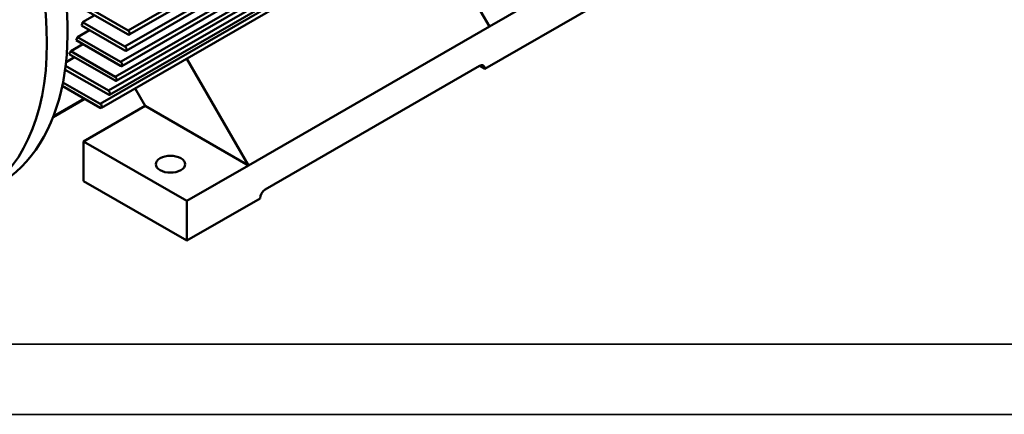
# Model space of a CAD drawing. Header units: millimetres. Extents: x -2791 to 2004, y -1887 to 1428.
# Tile 2 of 20: x -2200 to -1392, y -1887 to -1563. Entities that reach past the tile are written whole.
import ezdxf

# ---------------------------------------------------------------- set-up
doc = ezdxf.new("R2010")
doc.units = ezdxf.units.MM
doc.linetypes.add('AM_ISO02W050', pattern=[7.5, 6, -1.5])
doc.linetypes.add('AM_ISO02W050x2', pattern=[3.75, 3, -0.75])
for name, color, linetype, lineweight in [('AM_3', 6, 'AM_ISO02W050', 25), ('AM_6', 2, 'Continuous', 35), ('AM_VIS', 7, 'Continuous', 50)]:
    doc.layers.add(name, color=color, linetype=linetype, lineweight=lineweight)

# ---------------------------------------------------------------- blocks, each defined once
blk = doc.blocks.new('YENI CERCEVE A3 (ANTETSİZ)')
at = {"layer": 'AM_6'}
for p, q in [((405, 5), (5, 5)), ((410, 0), (0, 0))]:
    blk.add_line(p, q, dxfattribs=at)

msp = doc.modelspace()

# ---------------------------------------------------------------- linework, layer by layer
at = {"layer": 'AM_VIS'}
for p, q in [((-2111.424, -1571.503), (-1776.538, -1378.157)), ((-2110.424, -1574.868), (-1775.538, -1381.522)), ((-2114.023, -1584.699), (-1779.138, -1391.353)), ((-2113.023, -1588.064), (-1778.138, -1394.718)), ((-2117.547, -1597.362), (-1782.662, -1404.015)), ((-2116.547, -1600.727), (-1781.662, -1407.38)), ((-2122.051, -1609.459), (-1787.165, -1416.112)), ((-2121.051, -1612.824), (-1786.165, -1419.477)), ((-2127.61, -1620.946), (-1792.724, -1427.6)), ((-2126.61, -1624.311), (-1791.724, -1430.965)), ((-2134.332, -1631.762), (-1799.446, -1438.416)), ((-2133.332, -1635.127), (-1798.446, -1441.781)), ((-1814.597, -1568.146), (-1865.277, -1480.366)), ((-1814.597, -1568.146), (-1727.977, -1518.136)), ((-2111.424, -1571.503), (-2145.667, -1551.733)), ((-1727.977, -1550.796), (-1818.486, -1603.051)), ((-2148.737, -1564.658), (-2138.837, -1558.942)), ((-2146.253, -1554.661), (-2111.424, -1574.769)), ((-2149.574, -1567.44), (-2114.023, -1587.965)), ((-2114.023, -1584.699), (-2148.737, -1564.658)), ((-2012.587, -1682.456), (-1814.597, -1568.146)), ((-2152.97, -1576.91), (-2143.071, -1571.195)), ((-2158.472, -1588.431), (-2148.573, -1582.715)), ((-2154.079, -1579.536), (-2117.547, -1600.628)), ((-2117.547, -1597.362), (-2152.97, -1576.91)), ((-2159.881, -1590.883), (-2122.051, -1612.725)), ((-2122.051, -1609.459), (-2158.472, -1588.431)), ((-2127.61, -1620.946), (-2162.753, -1600.656)), ((-2162.378, -1597.385), (-2155.499, -1593.413)), ((-2063.267, -1594.675), (-2012.587, -1682.456)), ((-1998.798, -1702.256), (-1822.729, -1600.602)), ((-1818.486, -1603.051), (-1822.729, -1600.602)), ((-2163.147, -1603.694), (-2127.61, -1624.212)), ((-2134.332, -1635.028), (-2165.454, -1617.06)), ((-2164.865, -1614.134), (-2134.332, -1631.762)), ((-2097.44, -1633.466), (-2105.693, -1619.17)), ((-2173.032, -1642.835), (-2146.921, -1627.76)), ((-2172.695, -1641.965), (-2147.506, -1627.422)), ((-2097.44, -1633.466), (-2147.998, -1662.656)), ((-2012.587, -1682.456), (-2097.44, -1633.466)), ((-2063.145, -1711.645), (-2147.998, -1662.656)), ((-2147.998, -1662.656), (-2147.998, -1695.315)), ((-2063.145, -1711.645), (-2012.587, -1682.456)), ((-2063.145, -1744.305), (-2147.998, -1695.315)), ((-2003.041, -1709.604), (-2063.145, -1744.305)), ((-2063.145, -1744.305), (-2063.145, -1711.645))]:
    msp.add_line(p, q, dxfattribs=at)
for centre, major_axis, start_param, end_param in [((-2372.504, -1469.758), (137.5, -238.157), 2.3561945, 8.6393798), ((-2355.534, -1459.96), (137.5, -238.157), 0, 2.3561945), ((-2299.672, -1427.709), (111, -192.258), 0.4882518, 0.5070427), ((-2111.424, -1573.136), (1, -1.732), 5.4977871, 8.6393798), ((-2299.672, -1427.709), (111, -192.258), 0.4022159, 0.4215685), ((-2114.023, -1586.332), (1, -1.732), 5.4977871, 8.6393798), ((-2299.672, -1427.709), (111, -192.258), 0.3130765, 0.3332076), ((-2117.547, -1598.995), (1, -1.732), 5.4977871, 8.6393798), ((-1822.729, -1605.501), (3, 5.196), 5.4977871, 7.0685835), ((-2122.051, -1611.092), (1, -1.732), 5.4977871, 8.6393798), ((-2127.61, -1622.579), (1, -1.732), 5.4977871, 8.6393798), ((-2134.332, -1633.395), (1, -1.732), 5.4977871, 8.6393798), ((-2076.58, -1681.435), (12, 0), 0.7853982, 7.0685835), ((-1998.798, -1707.155), (3, 5.196), 0.7853982, 2.3561945)]:
    msp.add_ellipse(centre, major_axis=major_axis, ratio=0.5773503, start_param=start_param, end_param=end_param, dxfattribs=at)

# ---------------------------------------------------------------- block references
at = {"layer": 'AM_3', "linetype": 'AM_ISO02W050x2', "xscale": 11.55000000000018, "yscale": 11.55000000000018, "zscale": 11.55000000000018}
msp.add_blockref('YENI CERCEVE A3 (ANTETSİZ)', (-2791.469, -1887.129), dxfattribs=at)

doc.saveas('drawing.dxf')
